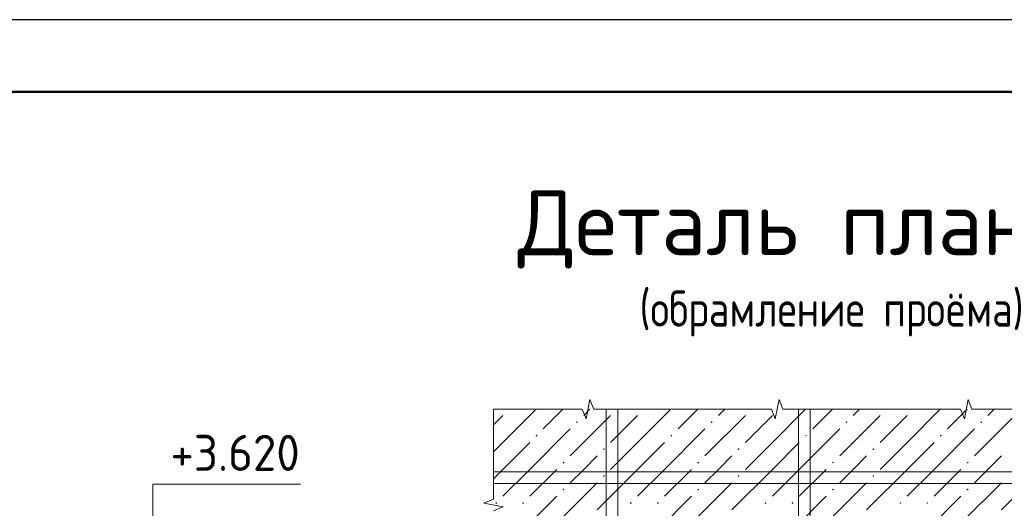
# Model space of a CAD drawing. Header units: millimetres. Extents: x 0 to 42000, y 0 to 29700.
# Tile 23 of 25: x 21766 to 28586, y 26313 to 29700. Entities that reach past the tile are written whole.
import ezdxf

# ---------------------------------------------------------------- set-up
doc = ezdxf.new("R2010")
doc.units = ezdxf.units.MM
doc.layers.add('Standard', color=7, linetype='Continuous', lineweight=25)
doc.layers.add('Текст_ общее', color=7, linetype='Continuous', lineweight=25)
doc.styles.add('ISOCPEUR', font='txt')

msp = doc.modelspace()

# ---------------------------------------------------------------- hatches: boundary and pattern name
at = {"layer": 'Standard', "linetype": 'Continuous', "lineweight": 13, "transparency": 33554687}
for points in [[(25162.4, 27000), (25159.4, 26997), (25156.3, 27000)], [(25909.1, 27000), (25906, 26997), (25903, 27000)], [(26095.7, 27000), (26092.7, 26997), (26089.7, 27000)], [(26842.4, 27000), (26839.4, 26997), (26836.3, 27000)], [(27029.1, 27000), (27026, 26997), (27023, 27000)], [(27775.8, 27000), (27772.7, 26997), (27769.7, 27000)], [(27962.4, 27000), (27959.4, 26997), (27956.3, 27000)], [(25619.5, 26910.1), (25626, 26916.6), (25632.5, 26910.1), (25626, 26903.6)], [(26552.9, 26910.1), (26559.4, 26916.6), (26565.9, 26910.1), (26559.4, 26903.6)], [(27486.2, 26910.1), (27492.7, 26916.6), (27499.2, 26910.1), (27492.7, 26903.6)], [(28419.5, 26910.1), (28426, 26916.6), (28432.5, 26910.1), (28426, 26903.6)], [(25339.5, 26816.8), (25346, 26823.3), (25352.5, 26816.8), (25346, 26810.3)], [(26272.9, 26816.8), (26279.4, 26823.3), (26285.9, 26816.8), (26279.4, 26810.3)], [(27206.2, 26816.8), (27212.7, 26823.3), (27219.2, 26816.8), (27212.7, 26810.3)], [(28139.5, 26816.8), (28146, 26823.3), (28152.5, 26816.8), (28146, 26810.3)], [(25806.2, 26723.5), (25812.7, 26730), (25819.2, 26723.5), (25812.7, 26717)], [(26739.5, 26723.5), (26746, 26730), (26752.5, 26723.5), (26746, 26717)], [(27672.9, 26723.5), (27679.4, 26730), (27685.9, 26723.5), (27679.4, 26717)], [(25526.2, 26630.1), (25532.7, 26636.6), (25539.2, 26630.1), (25532.7, 26623.6)], [(26459.5, 26630.1), (26466, 26636.6), (26472.5, 26630.1), (26466, 26623.6)], [(27392.9, 26630.1), (27399.4, 26636.6), (27405.9, 26630.1), (27399.4, 26623.6)], [(28326.2, 26630.1), (28332.7, 26636.6), (28339.2, 26630.1), (28332.7, 26623.6)], [(25806.2, 26536.8), (25812.7, 26543.3), (25819.2, 26536.8), (25812.7, 26530.3)], [(26739.5, 26536.8), (26746, 26543.3), (26752.5, 26536.8), (26746, 26530.3)], [(27672.9, 26536.8), (27679.4, 26543.3), (27685.9, 26536.8), (27679.4, 26530.3)], [(25526.2, 26443.5), (25532.7, 26450), (25539.2, 26443.5), (25532.7, 26437)], [(26459.5, 26443.5), (26466, 26450), (26472.5, 26443.5), (26466, 26437)], [(27392.9, 26443.5), (27399.4, 26450), (27405.9, 26443.5), (27399.4, 26437)], [(28326.2, 26443.5), (28332.7, 26450), (28339.2, 26443.5), (28332.7, 26437)], [(25059.5, 26350.1), (25066, 26356.6), (25072.5, 26350.1), (25066, 26343.6)], [(25246.2, 26350.1), (25252.7, 26356.6), (25259.2, 26350.1), (25252.7, 26343.6)], [(25992.9, 26350.1), (25999.4, 26356.6), (26005.9, 26350.1), (25999.4, 26343.6)], [(26179.5, 26350.1), (26186, 26356.6), (26192.5, 26350.1), (26186, 26343.6)], [(26926.2, 26350.1), (26932.7, 26356.6), (26939.2, 26350.1), (26932.7, 26343.6)], [(27112.9, 26350.1), (27119.4, 26356.6), (27125.9, 26350.1), (27119.4, 26343.6)], [(27859.5, 26350.1), (27866, 26356.6), (27872.5, 26350.1), (27866, 26343.6)], [(28046.2, 26350.1), (28052.7, 26356.6), (28059.2, 26350.1), (28052.7, 26343.6)]]:
    msp.add_hatch(color=7, dxfattribs=at).paths.add_polyline_path(points, flags=16)

# ---------------------------------------------------------------- linework, layer by layer
at = {"layer": 'Standard', "color": 7, "linetype": 'Continuous', "lineweight": 13, "transparency": 33554687}
for p, q in [((25715.7, 27066.7), (25689.5, 26933.4)), ((25741.9, 27000), (25715.7, 27066.7)), ((27025.9, 27066.7), (26999.7, 26933.4)), ((27052.1, 27000), (27025.9, 27066.7)), ((28336.1, 27066.7), (28309.9, 26933.4)), ((28362.3, 27000), (28336.1, 27066.7)), ((25663.3, 27000), (25047.6, 27000)), ((25047.6, 27000), (25047.6, 26376.3)), ((25047.6, 27000), (25047.6, 27000)), ((25689.5, 26933.4), (25663.3, 27000)), ((26357.7, 27000), (25741.9, 27000)), ((26973.5, 27000), (26357.7, 27000)), ((26999.7, 26933.4), (26973.5, 27000)), ((27667.9, 27000), (27052.1, 27000)), ((28283.7, 27000), (27667.9, 27000)), ((28309.9, 26933.4), (28283.7, 27000)), ((28978, 27000), (28362.3, 27000)), ((25047.6, 26376.3), (24980.9, 26349.8)), ((24980.9, 26349.8), (25114.2, 26323.3)), ((25114.2, 26323.3), (25047.6, 26296.7))]:
    msp.add_line(p, q, dxfattribs=at)
at = {"layer": 'Standard', "color": 254, "linetype": 'Continuous', "lineweight": 13, "transparency": 33554687}
for p, q in [((25112.7, 26956.8), (25047.6, 26891.7)), ((25112.7, 26770.1), (25342.6, 27000)), ((25529.2, 27000), (25392.7, 26863.5)), ((25859.4, 26956.8), (25579.4, 26676.8)), ((25715.9, 27000), (25672.7, 26956.8)), ((26046, 26956.8), (25859.4, 26770.1)), ((26046, 26770.1), (26275.9, 27000)), ((26462.6, 27000), (26326, 26863.5)), ((26792.7, 26956.8), (26512.7, 26676.8)), ((26649.2, 27000), (26606, 26956.8)), ((26979.4, 26956.8), (26792.7, 26770.1)), ((26979.4, 26770.1), (27209.2, 27000)), ((27395.9, 27000), (27259.4, 26863.5)), ((27726, 26956.8), (27446, 26676.8)), ((27582.6, 27000), (27539.4, 26956.8)), ((27912.7, 26956.8), (27726, 26770.1)), ((27912.7, 26770.1), (28142.6, 27000)), ((28329.2, 27000), (28192.7, 26863.5)), ((28659.4, 26956.8), (28379.4, 26676.8)), ((28515.9, 27000), (28472.7, 26956.8)), ((25299.4, 26583.5), (25579.4, 26863.5)), ((26232.7, 26583.5), (26512.7, 26863.5)), ((27166, 26583.5), (27446, 26863.5)), ((28099.4, 26583.5), (28379.4, 26863.5)), ((25112.7, 26770.1), (25047.6, 26705)), ((25299.4, 26770.1), (25112.7, 26583.5)), ((26046, 26770.1), (25859.4, 26583.5)), ((26232.7, 26770.1), (26046, 26583.5)), ((26979.4, 26770.1), (26792.7, 26583.5)), ((27166, 26770.1), (26979.4, 26583.5)), ((27912.7, 26770.1), (27726, 26583.5)), ((28099.4, 26770.1), (27912.7, 26583.5)), ((25672.7, 26583.5), (25766, 26676.8)), ((26606, 26583.5), (26699.4, 26676.8)), ((27539.4, 26583.5), (27632.7, 26676.8)), ((28472.7, 26583.5), (28566, 26676.8)), ((25112.7, 26583.5), (25047.6, 26518.3)), ((25299.4, 26583.5), (25112.7, 26396.8)), ((25486, 26583.5), (25299.4, 26396.8)), ((25579.4, 26490.1), (25672.7, 26583.5)), ((26046, 26583.5), (25766, 26303.5)), ((26232.7, 26583.5), (26046, 26396.8)), ((26419.4, 26583.5), (26232.7, 26396.8)), ((26512.7, 26490.1), (26606, 26583.5)), ((26979.4, 26583.5), (26699.4, 26303.5)), ((27166, 26583.5), (26979.4, 26396.8)), ((27352.7, 26583.5), (27166, 26396.8)), ((27446, 26490.1), (27539.4, 26583.5)), ((27912.7, 26583.5), (27632.7, 26303.5)), ((28099.4, 26583.5), (27912.7, 26396.8)), ((28286, 26583.5), (28099.4, 26396.8)), ((28379.4, 26490.1), (28472.7, 26583.5)), ((28846, 26583.5), (28566, 26303.5)), ((25766, 26490.1), (25486, 26210.1)), ((26699.4, 26490.1), (26419.4, 26210.1)), ((27632.7, 26490.1), (27352.7, 26210.1)), ((28566, 26490.1), (28286, 26210.1)), ((25486, 26396.8), (25206, 26116.8)), ((26419.4, 26396.8), (26139.4, 26116.8)), ((27352.7, 26396.8), (27072.7, 26116.8)), ((28286, 26396.8), (28006, 26116.8))]:
    msp.add_line(p, q, dxfattribs=at)
at = {"layer": 'Standard', "color": 7, "linetype": 'Continuous', "lineweight": 25, "transparency": 33554687}
msp.add_lwpolyline([(0, 0), (42000, 0), (42000, 29700), (0, 29700), (0, 0)], close=True, dxfattribs=at)
at = {"layer": 'Standard', "color": 7, "linetype": 'Continuous', "lineweight": 50, "transparency": 33554687}
msp.add_lwpolyline([(2000, 29200), (41500, 29200), (41500, 500), (2000, 500), (2000, 29200)], close=True, dxfattribs=at)
at = {"layer": 'Standard', "color": 7, "linetype": 'Continuous', "lineweight": 13, "transparency": 33554687}
for points in [[(41500, 29200), (2000, 29200), (2000, 6000), (41500, 6000), (41500, 29200)], [(25828.2, 27000), (25828.2, 21692), (25908.2, 21692), (25908.2, 27000), (25828.2, 27000)], [(27161.5, 27000), (27161.5, 21692), (27241.5, 21692), (27241.5, 27000), (27161.5, 27000)], [(30288.2, 26485.4), (25047.6, 26485.4), (25047.6, 26565.4), (30288.2, 26565.4), (30288.2, 26485.4)], [(22687.3, 26081), (22687.3, 26481), (23710.6, 26481)]]:
    msp.add_lwpolyline(points, dxfattribs=at)

# ---------------------------------------------------------------- texts
at = {"layer": 'Standard', "color": 7, "linetype": 'Continuous', "lineweight": 25, "transparency": 33554687, "insert": (22810.6, 26572.7), "char_height": 250, "width": 1067.864, "attachment_point": 7, "style": 'ISOCPEUR'}
msp.add_mtext('\\W0.95;+3.620', dxfattribs=at)
at = {"layer": 'Текст_ общее', "color": 7, "linetype": 'Continuous', "lineweight": 50, "transparency": 33554687, "attachment_point": 7, "style": 'ISOCPEUR'}
for s, insert, char_height, width in [('\\W0.98;Деталь плана 2 ', (25215.4, 27975), 450, 5123.68), ('\\W0.98;(обрамление проёма)', (26055.4, 27504.8), 250, 3370.933)]:
    msp.add_mtext(s, dxfattribs=dict(at, insert=insert, char_height=char_height, width=width))

doc.saveas('drawing.dxf')
